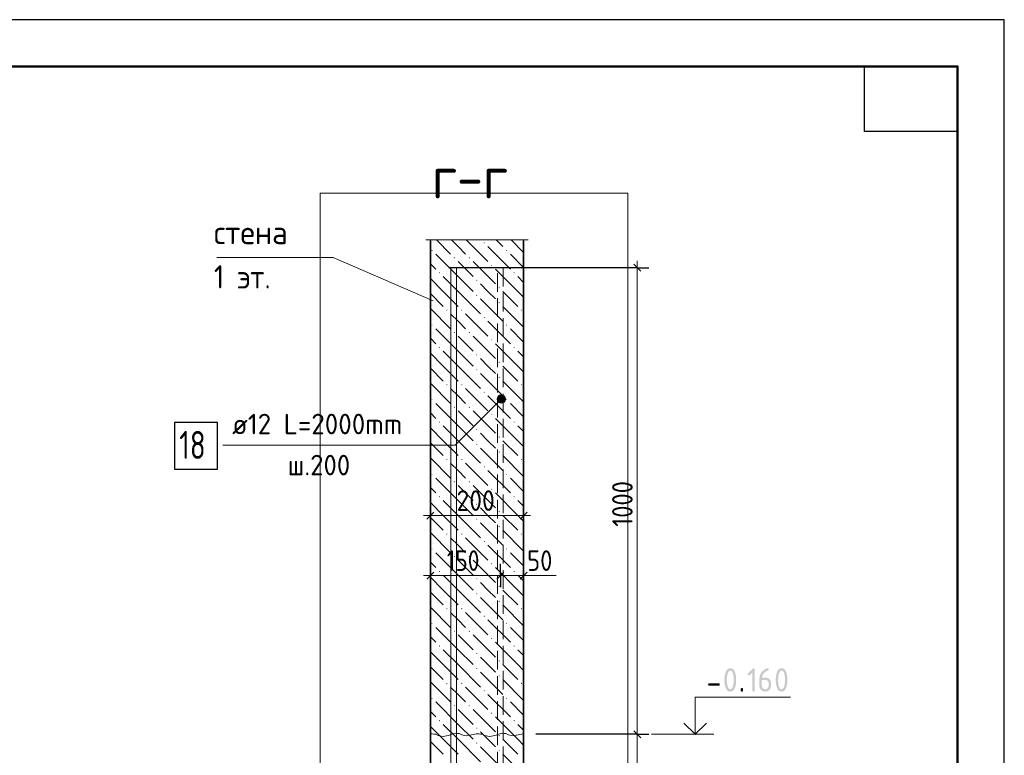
# Model space of a CAD drawing. Header units: millimetres. Extents: x 0 to 50400, y 0 to 35640.
# Tile 12 of 12: x 37736 to 50400, y 26179 to 35640. Entities that reach past the tile are written whole.
import ezdxf

# ---------------------------------------------------------------- set-up
doc = ezdxf.new("R2010")
doc.units = ezdxf.units.MM
doc.linetypes.add('______2', pattern=[324, 240, -84])
for name, color, linetype, lineweight in [('Standard', 7, 'Continuous', 25), ('Выпуски арматуры Г-обр.', 52, 'Continuous', 25), ('ЖБ Пилон', 7, 'Continuous', 35), ('ЖБ Стена верхний уровень', 7, 'Continuous', 35), ('Размерная линия_ общее', 7, 'Continuous', 13)]:
    doc.layers.add(name, color=color, linetype=linetype, lineweight=lineweight)
doc.layers.add('Размерная выноска', color=7, linetype='Continuous')
doc.layers.add('Стена фоновая арматура Х1', color=7, linetype='______2', true_color=0xa0a0a0)
doc.styles.add('ISOCPEUR', font='txt')

msp = doc.modelspace()

# ---------------------------------------------------------------- hatches: boundary and pattern name
at = {"layer": 'Standard', "linetype": 'Continuous', "lineweight": 13, "transparency": 33554687}
for points in [[(43968, 30723), (43892, 30799), (43878, 30775)], [(43968, 30723), (43878, 30775), (43944, 30709)], [(43944, 30709), (43878, 30775), (43878, 30747)], [(43982, 30747), (43916, 30813), (43892, 30799)], [(43982, 30747), (43892, 30799), (43968, 30723)], [(43982, 30775), (43944, 30813), (43916, 30813)], [(43982, 30775), (43916, 30813), (43982, 30747)], [(43944, 30813), (43982, 30775), (43968, 30799)], [(43944, 30709), (43878, 30747), (43916, 30709)], [(43916, 30709), (43878, 30747), (43892, 30723)]]:
    msp.add_hatch(color=7, dxfattribs=at).paths.add_polyline_path(points)
at = {"layer": 'ЖБ Пилон', "linetype": 'Continuous', "lineweight": 25, "transparency": 33554687}
h = msp.add_hatch(color=7, dxfattribs=at)
h.paths.add_polyline_path([(46921, 27149), (46921, 27158), (46920, 27167), (46920, 27176), (46919, 27185), (46918, 27194), (46916, 27202), (46915, 27211), (46913, 27219), (46911, 27225), (46910, 27231), (46908, 27236), (46906, 27241), (46904, 27245), (46902, 27249), (46900, 27253), (46898, 27256), (46895, 27259), (46893, 27262), (46890, 27264), (46888, 27266), (46885, 27267), (46882, 27268), (46879, 27269), (46876, 27269), (46873, 27269), (46870, 27268), (46867, 27267), (46864, 27266), (46862, 27264), (46859, 27262), (46857, 27259), (46854, 27256), (46852, 27253), (46850, 27249), (46848, 27245), (46846, 27241), (46844, 27236), (46842, 27231), (46841, 27225), (46839, 27219), (46837, 27210), (46836, 27202), (46834, 27193), (46833, 27185), (46832, 27176), (46832, 27167), (46831, 27158), (46831, 27149), (46831, 27140), (46832, 27131), (46832, 27122), (46833, 27113), (46834, 27104), (46836, 27095), (46837, 27087), (46839, 27079), (46841, 27072), (46842, 27067), (46844, 27062), (46846, 27057), (46848, 27052), (46850, 27048), (46852, 27044), (46854, 27041), (46857, 27038), (46859, 27036), (46862, 27034), (46864, 27032), (46867, 27030), (46870, 27030), (46873, 27029), (46876, 27029), (46879, 27029), (46882, 27030), (46885, 27030), (46888, 27032), (46890, 27034), (46893, 27036), (46895, 27038), (46898, 27041), (46900, 27044), (46902, 27048), (46904, 27052), (46906, 27057), (46908, 27062), (46910, 27067), (46911, 27072), (46913, 27079), (46915, 27087), (46916, 27095), (46918, 27104), (46919, 27113), (46920, 27122), (46920, 27131), (46921, 27140)])
h.paths.add_polyline_path([(46951, 27149), (46951, 27142), (46951, 27136), (46950, 27129), (46950, 27123), (46950, 27117), (46949, 27111), (46948, 27105), (46947, 27099), (46947, 27093), (46946, 27087), (46945, 27082), (46943, 27077), (46942, 27071), (46941, 27066), (46939, 27061), (46938, 27056), (46935, 27049), (46932, 27043), (46930, 27036), (46927, 27031), (46923, 27026), (46920, 27021), (46916, 27017), (46913, 27013), (46909, 27010), (46904, 27007), (46900, 27004), (46896, 27002), (46891, 27001), (46886, 27000), (46881, 26999), (46876, 26999), (46871, 26999), (46866, 27000), (46861, 27001), (46856, 27002), (46852, 27004), (46847, 27007), (46843, 27010), (46839, 27013), (46835, 27017), (46832, 27021), (46828, 27026), (46825, 27031), (46822, 27036), (46819, 27043), (46817, 27049), (46814, 27056), (46813, 27061), (46811, 27066), (46810, 27071), (46808, 27076), (46807, 27082), (46806, 27087), (46805, 27093), (46804, 27099), (46804, 27104), (46803, 27111), (46802, 27117), (46802, 27123), (46801, 27129), (46801, 27136), (46801, 27142), (46801, 27149), (46801, 27156), (46801, 27162), (46801, 27169), (46802, 27175), (46802, 27181), (46803, 27187), (46804, 27193), (46804, 27199), (46805, 27205), (46806, 27210), (46807, 27216), (46808, 27221), (46810, 27227), (46811, 27232), (46813, 27237), (46814, 27242), (46817, 27249), (46819, 27255), (46822, 27261), (46825, 27267), (46828, 27272), (46832, 27277), (46835, 27281), (46839, 27285), (46843, 27288), (46847, 27291), (46852, 27293), (46856, 27295), (46861, 27297), (46866, 27298), (46871, 27299), (46876, 27299), (46881, 27299), (46886, 27298), (46891, 27297), (46896, 27295), (46900, 27293), (46904, 27291), (46909, 27288), (46913, 27285), (46916, 27281), (46920, 27276), (46923, 27272), (46927, 27267), (46930, 27261), (46932, 27255), (46935, 27249), (46938, 27242), (46939, 27237), (46941, 27232), (46942, 27226), (46943, 27221), (46945, 27216), (46946, 27210), (46947, 27205), (46947, 27199), (46948, 27193), (46949, 27187), (46950, 27181), (46950, 27175), (46950, 27168), (46951, 27162), (46951, 27156)], flags=16)
for points in [[(47161, 27248), (47126, 27213), (47125, 27212), (47124, 27211), (47123, 27210), (47121, 27210), (47120, 27209), (47119, 27209), (47117, 27209), (47116, 27209), (47114, 27209), (47112, 27209), (47110, 27209), (47109, 27210), (47108, 27210), (47106, 27211), (47105, 27212), (47104, 27213), (47103, 27214), (47103, 27215), (47102, 27216), (47102, 27217), (47101, 27219), (47101, 27220), (47101, 27222), (47101, 27224), (47101, 27225), (47101, 27227), (47101, 27228), (47102, 27230), (47102, 27231), (47103, 27232), (47104, 27233), (47105, 27234), (47164, 27293), (47165, 27294), (47167, 27296), (47168, 27297), (47170, 27297), (47171, 27298), (47173, 27298), (47174, 27299), (47176, 27299), (47178, 27299), (47179, 27299), (47181, 27298), (47182, 27298), (47184, 27297), (47185, 27297), (47186, 27296), (47187, 27295), (47188, 27294), (47189, 27293), (47189, 27292), (47190, 27290), (47190, 27289), (47190, 27287), (47191, 27286), (47191, 27284), (47191, 27014), (47191, 27012), (47190, 27010), (47190, 27009), (47190, 27007), (47189, 27006), (47189, 27005), (47188, 27004), (47187, 27003), (47186, 27002), (47185, 27001), (47184, 27000), (47182, 27000), (47181, 26999), (47179, 26999), (47178, 26999), (47176, 26999), (47174, 26999), (47172, 26999), (47170, 26999), (47169, 27000), (47168, 27000), (47166, 27001), (47165, 27002), (47164, 27003), (47163, 27004), (47163, 27005), (47162, 27006), (47162, 27007), (47161, 27009), (47161, 27010), (47161, 27012), (47161, 27014)], [(46726, 27074), (46606, 27074), (46604, 27074), (46603, 27074), (46601, 27074), (46600, 27075), (46598, 27075), (46597, 27076), (46596, 27077), (46595, 27077), (46594, 27078), (46593, 27080), (46593, 27081), (46592, 27082), (46592, 27084), (46591, 27085), (46591, 27087), (46591, 27089), (46591, 27091), (46591, 27092), (46592, 27094), (46592, 27095), (46593, 27097), (46593, 27098), (46594, 27099), (46595, 27100), (46596, 27101), (46597, 27102), (46598, 27102), (46600, 27103), (46601, 27103), (46603, 27104), (46604, 27104), (46606, 27104), (46726, 27104), (46728, 27104), (46730, 27104), (46731, 27103), (46733, 27103), (46734, 27102), (46735, 27102), (46736, 27101), (46737, 27100), (46738, 27099), (46739, 27098), (46740, 27097), (46740, 27095), (46741, 27094), (46741, 27092), (46741, 27091), (46741, 27089), (46741, 27087), (46741, 27085), (46741, 27084), (46740, 27082), (46740, 27081), (46739, 27080), (46738, 27078), (46737, 27077), (46736, 27077), (46735, 27076), (46734, 27075), (46733, 27075), (46731, 27074), (46730, 27074), (46728, 27074)], [(47011, 27029), (47011, 27031), (47011, 27032), (47011, 27034), (47012, 27035), (47012, 27037), (47013, 27038), (47014, 27039), (47015, 27040), (47016, 27041), (47017, 27042), (47018, 27043), (47019, 27043), (47021, 27043), (47022, 27044), (47024, 27044), (47026, 27044), (47028, 27044), (47029, 27044), (47031, 27043), (47032, 27043), (47034, 27043), (47035, 27042), (47036, 27041), (47037, 27040), (47038, 27039), (47039, 27038), (47040, 27037), (47040, 27035), (47040, 27034), (47041, 27032), (47041, 27031), (47041, 27029), (47041, 27014), (47041, 27012), (47041, 27010), (47040, 27009), (47040, 27007), (47040, 27006), (47039, 27005), (47038, 27004), (47037, 27003), (47036, 27002), (47035, 27001), (47034, 27000), (47032, 27000), (47031, 26999), (47029, 26999), (47028, 26999), (47026, 26999), (47024, 26999), (47022, 26999), (47021, 26999), (47019, 27000), (47018, 27000), (47017, 27001), (47016, 27002), (47015, 27003), (47014, 27004), (47013, 27005), (47012, 27006), (47012, 27007), (47011, 27009), (47011, 27010), (47011, 27012), (47011, 27014)]]:
    msp.add_hatch(color=7, dxfattribs=at).paths.add_polyline_path(points, flags=16)
h = msp.add_hatch(color=7, dxfattribs=at)
h.paths.add_polyline_path([(47281, 27149), (47281, 27074), (47281, 27069), (47282, 27065), (47282, 27060), (47284, 27056), (47286, 27052), (47288, 27049), (47291, 27045), (47294, 27042), (47297, 27039), (47301, 27036), (47304, 27034), (47308, 27032), (47312, 27031), (47317, 27030), (47321, 27029), (47326, 27029), (47330, 27029), (47335, 27030), (47339, 27031), (47343, 27032), (47347, 27034), (47351, 27036), (47354, 27039), (47357, 27042), (47361, 27045), (47363, 27049), (47366, 27053), (47367, 27057), (47369, 27061), (47370, 27065), (47370, 27069), (47370, 27074), (47370, 27104), (47370, 27109), (47370, 27113), (47369, 27117), (47367, 27121), (47366, 27125), (47363, 27129), (47361, 27133), (47357, 27136), (47354, 27139), (47350, 27141), (47347, 27144), (47343, 27146), (47339, 27147), (47335, 27148), (47330, 27149), (47326, 27149)])
h.paths.add_polyline_path([(47355, 27299), (47357, 27299), (47359, 27299), (47361, 27298), (47362, 27298), (47363, 27297), (47365, 27297), (47366, 27296), (47367, 27295), (47368, 27294), (47368, 27293), (47369, 27292), (47370, 27290), (47370, 27289), (47370, 27287), (47370, 27286), (47370, 27284), (47370, 27281), (47370, 27279), (47370, 27277), (47369, 27275), (47368, 27273), (47366, 27272), (47365, 27271), (47363, 27271), (47359, 27270), (47355, 27268), (47351, 27267), (47347, 27265), (47343, 27263), (47339, 27261), (47335, 27259), (47332, 27257), (47328, 27254), (47325, 27251), (47321, 27248), (47318, 27245), (47314, 27242), (47311, 27238), (47308, 27235), (47305, 27231), (47300, 27225), (47296, 27218), (47292, 27212), (47289, 27205), (47286, 27199), (47285, 27192), (47283, 27186), (47282, 27179), (47326, 27179), (47330, 27179), (47333, 27179), (47337, 27178), (47341, 27178), (47345, 27177), (47348, 27176), (47352, 27175), (47355, 27173), (47358, 27172), (47361, 27170), (47365, 27169), (47368, 27167), (47371, 27165), (47373, 27162), (47376, 27160), (47379, 27157), (47382, 27154), (47384, 27151), (47386, 27149), (47388, 27146), (47390, 27143), (47392, 27139), (47394, 27136), (47395, 27133), (47396, 27130), (47397, 27126), (47398, 27123), (47399, 27119), (47400, 27115), (47400, 27112), (47400, 27108), (47400, 27104), (47400, 27074), (47400, 27070), (47400, 27066), (47400, 27062), (47399, 27059), (47398, 27055), (47397, 27052), (47396, 27048), (47395, 27045), (47394, 27042), (47392, 27038), (47390, 27035), (47388, 27032), (47386, 27029), (47384, 27026), (47381, 27023), (47379, 27021), (47376, 27018), (47373, 27016), (47370, 27013), (47367, 27011), (47364, 27009), (47361, 27007), (47358, 27006), (47354, 27004), (47351, 27003), (47348, 27002), (47344, 27001), (47341, 27000), (47337, 27000), (47333, 26999), (47330, 26999), (47326, 26999), (47322, 26999), (47318, 26999), (47314, 27000), (47311, 27000), (47307, 27001), (47303, 27002), (47300, 27003), (47297, 27004), (47293, 27006), (47290, 27007), (47287, 27009), (47284, 27011), (47281, 27013), (47278, 27015), (47275, 27018), (47273, 27021), (47270, 27023), (47267, 27026), (47265, 27029), (47263, 27032), (47261, 27035), (47259, 27038), (47258, 27041), (47256, 27045), (47255, 27048), (47254, 27051), (47253, 27055), (47252, 27058), (47251, 27062), (47251, 27066), (47251, 27069), (47251, 27073), (47251, 27164), (47251, 27170), (47251, 27176), (47252, 27183), (47253, 27189), (47254, 27194), (47256, 27200), (47257, 27206), (47259, 27212), (47261, 27217), (47264, 27223), (47267, 27228), (47270, 27233), (47273, 27238), (47277, 27243), (47280, 27248), (47285, 27253), (47288, 27257), (47291, 27260), (47295, 27264), (47298, 27267), (47301, 27270), (47305, 27273), (47308, 27276), (47312, 27279), (47316, 27281), (47319, 27284), (47323, 27286), (47327, 27288), (47330, 27290), (47334, 27292), (47338, 27294), (47342, 27295), (47344, 27296), (47346, 27297), (47348, 27298), (47350, 27298), (47351, 27298), (47353, 27299), (47354, 27299)], flags=16)
h = msp.add_hatch(color=7, dxfattribs=at)
h.paths.add_polyline_path([(47580, 27149), (47580, 27158), (47580, 27167), (47579, 27176), (47578, 27185), (47577, 27194), (47576, 27202), (47574, 27211), (47572, 27219), (47571, 27225), (47569, 27231), (47567, 27236), (47566, 27241), (47564, 27245), (47562, 27249), (47559, 27253), (47557, 27256), (47555, 27259), (47552, 27262), (47550, 27264), (47547, 27266), (47544, 27267), (47541, 27268), (47539, 27269), (47535, 27269), (47532, 27269), (47529, 27268), (47527, 27267), (47524, 27266), (47521, 27264), (47519, 27262), (47516, 27259), (47514, 27256), (47512, 27253), (47510, 27249), (47507, 27245), (47506, 27241), (47504, 27236), (47502, 27231), (47500, 27225), (47499, 27219), (47497, 27210), (47495, 27202), (47494, 27193), (47493, 27185), (47492, 27176), (47491, 27167), (47491, 27158), (47491, 27149), (47491, 27140), (47491, 27131), (47492, 27122), (47493, 27113), (47494, 27104), (47495, 27095), (47497, 27087), (47499, 27079), (47500, 27072), (47502, 27067), (47503, 27062), (47505, 27057), (47507, 27052), (47509, 27048), (47511, 27044), (47514, 27041), (47516, 27038), (47519, 27036), (47521, 27034), (47524, 27032), (47527, 27030), (47529, 27030), (47532, 27029), (47535, 27029), (47539, 27029), (47541, 27030), (47544, 27030), (47547, 27032), (47550, 27034), (47552, 27036), (47555, 27038), (47557, 27041), (47559, 27044), (47562, 27048), (47564, 27052), (47566, 27057), (47567, 27062), (47569, 27067), (47571, 27072), (47572, 27079), (47574, 27087), (47576, 27095), (47577, 27104), (47578, 27113), (47579, 27122), (47580, 27131), (47580, 27140)])
h.paths.add_polyline_path([(47610, 27149), (47610, 27142), (47610, 27136), (47610, 27129), (47610, 27123), (47609, 27117), (47608, 27111), (47608, 27105), (47607, 27099), (47606, 27093), (47605, 27087), (47604, 27082), (47603, 27077), (47602, 27071), (47600, 27066), (47599, 27061), (47597, 27056), (47595, 27049), (47592, 27043), (47589, 27036), (47586, 27031), (47583, 27026), (47579, 27021), (47576, 27017), (47572, 27013), (47568, 27010), (47564, 27007), (47560, 27004), (47555, 27002), (47551, 27001), (47546, 27000), (47541, 26999), (47535, 26999), (47530, 26999), (47525, 27000), (47520, 27001), (47516, 27002), (47511, 27004), (47507, 27007), (47503, 27010), (47499, 27013), (47495, 27017), (47491, 27021), (47488, 27026), (47485, 27031), (47482, 27036), (47479, 27043), (47476, 27049), (47474, 27056), (47472, 27061), (47471, 27066), (47469, 27071), (47468, 27076), (47467, 27082), (47466, 27087), (47465, 27093), (47464, 27099), (47463, 27104), (47462, 27111), (47462, 27117), (47461, 27123), (47461, 27129), (47461, 27136), (47461, 27142), (47461, 27149), (47461, 27156), (47461, 27162), (47461, 27169), (47461, 27175), (47462, 27181), (47462, 27187), (47463, 27193), (47464, 27199), (47465, 27205), (47466, 27210), (47467, 27216), (47468, 27221), (47469, 27227), (47471, 27232), (47472, 27237), (47474, 27242), (47476, 27249), (47479, 27255), (47482, 27261), (47485, 27267), (47488, 27272), (47491, 27277), (47495, 27281), (47499, 27285), (47503, 27288), (47507, 27291), (47511, 27293), (47516, 27295), (47520, 27297), (47525, 27298), (47530, 27299), (47535, 27299), (47541, 27299), (47546, 27298), (47551, 27297), (47555, 27295), (47560, 27293), (47564, 27291), (47568, 27288), (47572, 27285), (47576, 27281), (47579, 27276), (47583, 27272), (47586, 27267), (47589, 27261), (47592, 27255), (47595, 27249), (47597, 27242), (47599, 27237), (47600, 27232), (47602, 27226), (47603, 27221), (47604, 27216), (47605, 27210), (47606, 27205), (47607, 27199), (47608, 27193), (47608, 27187), (47609, 27181), (47610, 27175), (47610, 27168), (47610, 27162), (47610, 27156)], flags=16)
at = {"layer": 'ЖБ Стена верхний уровень', "linetype": 'Continuous', "lineweight": 18, "transparency": 33554687}
for points in [[(43031, 32673), (43039, 32680), (43047, 32673), (43039, 32665)], [(43703, 32769), (43711, 32776), (43719, 32769), (43711, 32761)], [(43991, 32673), (43999, 32680), (44007, 32673), (43999, 32665)], [(43319, 32577), (43327, 32584), (43335, 32577), (43327, 32569)], [(43511, 32577), (43519, 32584), (43527, 32577), (43519, 32569)], [(43799, 32481), (43807, 32488), (43815, 32481), (43807, 32473)], [(43127, 32385), (43135, 32392), (43143, 32385), (43135, 32377)], [(43607, 32289), (43615, 32296), (43623, 32289), (43615, 32281)], [(44087, 32385), (44095, 32392), (44103, 32385), (44095, 32377)], [(43895, 32193), (43903, 32200), (43911, 32193), (43903, 32185)], [(43607, 32097), (43615, 32104), (43623, 32097), (43615, 32089)], [(43895, 32001), (43903, 32008), (43911, 32001), (43903, 31993)], [(43223, 31905), (43231, 31912), (43239, 31905), (43231, 31897)], [(43415, 31905), (43423, 31912), (43431, 31905), (43423, 31897)], [(43703, 31809), (43711, 31816), (43719, 31809), (43711, 31801)], [(44183, 31905), (44191, 31912), (44199, 31905), (44191, 31897)], [(43031, 31713), (43039, 31720), (43047, 31713), (43039, 31705)], [(43991, 31713), (43999, 31720), (44007, 31713), (43999, 31705)], [(43319, 31617), (43327, 31624), (43335, 31617), (43327, 31609)], [(43511, 31617), (43519, 31624), (43527, 31617), (43519, 31609)], [(43127, 31425), (43135, 31432), (43143, 31425), (43135, 31417)], [(43799, 31521), (43807, 31528), (43815, 31521), (43807, 31513)], [(44087, 31425), (44095, 31432), (44103, 31425), (44095, 31417)], [(43607, 31329), (43615, 31336), (43623, 31329), (43615, 31321)], [(43895, 31233), (43903, 31240), (43911, 31233), (43903, 31225)], [(43607, 31137), (43615, 31144), (43623, 31137), (43615, 31129)], [(43895, 31041), (43903, 31048), (43911, 31041), (43903, 31033)], [(43223, 30945), (43231, 30952), (43239, 30945), (43231, 30937)], [(43415, 30945), (43423, 30952), (43431, 30945), (43423, 30937)], [(44183, 30945), (44191, 30952), (44199, 30945), (44191, 30937)], [(43703, 30849), (43711, 30856), (43719, 30849), (43711, 30841)], [(43031, 30753), (43039, 30760), (43047, 30753), (43039, 30745)], [(43319, 30657), (43327, 30664), (43335, 30657), (43327, 30649)], [(43511, 30657), (43519, 30664), (43527, 30657), (43519, 30649)], [(43991, 30753), (43999, 30760), (44007, 30753), (43999, 30745)], [(43799, 30561), (43807, 30568), (43815, 30561), (43807, 30553)], [(43127, 30465), (43135, 30472), (43143, 30465), (43135, 30457)], [(44087, 30465), (44095, 30472), (44103, 30465), (44095, 30457)], [(43607, 30369), (43615, 30376), (43623, 30369), (43615, 30361)], [(43895, 30273), (43903, 30280), (43911, 30273), (43903, 30265)], [(43607, 30177), (43615, 30184), (43623, 30177), (43615, 30169)], [(43895, 30081), (43903, 30088), (43911, 30081), (43903, 30073)], [(43223, 29985), (43231, 29992), (43239, 29985), (43231, 29977)], [(43415, 29985), (43423, 29992), (43431, 29985), (43423, 29977)], [(43703, 29889), (43711, 29896), (43719, 29889), (43711, 29881)], [(44183, 29985), (44191, 29992), (44199, 29985), (44191, 29977)], [(43031, 29793), (43039, 29800), (43047, 29793), (43039, 29785)], [(43991, 29793), (43999, 29800), (44007, 29793), (43999, 29785)], [(43319, 29697), (43327, 29704), (43335, 29697), (43327, 29689)], [(43511, 29697), (43519, 29704), (43527, 29697), (43519, 29689)], [(43127, 29505), (43135, 29512), (43143, 29505), (43135, 29497)], [(43799, 29601), (43807, 29608), (43815, 29601), (43807, 29593)], [(44087, 29505), (44095, 29512), (44103, 29505), (44095, 29497)], [(43607, 29409), (43615, 29416), (43623, 29409), (43615, 29401)], [(43895, 29313), (43903, 29320), (43911, 29313), (43903, 29305)], [(43607, 29217), (43615, 29224), (43623, 29217), (43615, 29209)], [(43895, 29121), (43903, 29128), (43911, 29121), (43903, 29113)], [(43223, 29025), (43231, 29032), (43239, 29025), (43231, 29017)], [(43415, 29025), (43423, 29032), (43431, 29025), (43423, 29017)], [(44183, 29025), (44191, 29032), (44199, 29025), (44191, 29017)], [(43703, 28929), (43711, 28936), (43719, 28929), (43711, 28921)], [(43031, 28833), (43039, 28840), (43047, 28833), (43039, 28825)], [(43991, 28833), (43999, 28840), (44007, 28833), (43999, 28825)], [(43319, 28737), (43327, 28744), (43335, 28737), (43327, 28729)], [(43511, 28737), (43519, 28744), (43527, 28737), (43519, 28729)], [(43799, 28641), (43807, 28648), (43815, 28641), (43807, 28633)], [(43127, 28545), (43135, 28552), (43143, 28545), (43135, 28537)], [(44087, 28545), (44095, 28552), (44103, 28545), (44095, 28537)], [(43607, 28449), (43615, 28456), (43623, 28449), (43615, 28441)], [(43607, 28257), (43615, 28264), (43623, 28257), (43615, 28249)], [(43895, 28353), (43903, 28360), (43911, 28353), (43903, 28345)], [(43895, 28161), (43903, 28168), (43911, 28161), (43903, 28153)], [(43223, 28065), (43231, 28072), (43239, 28065), (43231, 28057)], [(43415, 28065), (43423, 28072), (43431, 28065), (43423, 28057)], [(44183, 28065), (44191, 28072), (44199, 28065), (44191, 28057)], [(43031, 27873), (43039, 27880), (43047, 27873), (43039, 27865)], [(43703, 27969), (43711, 27976), (43719, 27969), (43711, 27961)], [(43991, 27873), (43999, 27880), (44007, 27873), (43999, 27865)], [(43319, 27777), (43327, 27784), (43335, 27777), (43327, 27769)], [(43511, 27777), (43519, 27784), (43527, 27777), (43519, 27769)], [(43799, 27681), (43807, 27688), (43815, 27681), (43807, 27673)], [(43127, 27585), (43135, 27592), (43143, 27585), (43135, 27577)], [(43607, 27489), (43615, 27496), (43623, 27489), (43615, 27481)], [(44087, 27585), (44095, 27592), (44103, 27585), (44095, 27577)], [(43895, 27393), (43903, 27400), (43911, 27393), (43903, 27385)], [(43607, 27297), (43615, 27304), (43623, 27297), (43615, 27289)], [(43223, 27105), (43231, 27112), (43239, 27105), (43231, 27097)], [(43415, 27105), (43423, 27112), (43431, 27105), (43423, 27097)], [(43895, 27201), (43903, 27208), (43911, 27201), (43903, 27193)], [(44183, 27105), (44191, 27112), (44199, 27105), (44191, 27097)], [(43703, 27009), (43711, 27016), (43719, 27009), (43711, 27001)], [(43031, 26913), (43039, 26920), (43047, 26913), (43039, 26905)], [(43991, 26913), (43999, 26920), (44007, 26913), (43999, 26905)], [(43319, 26817), (43327, 26824), (43335, 26817), (43327, 26809)], [(43511, 26817), (43519, 26824), (43527, 26817), (43519, 26809)], [(43799, 26721), (43807, 26728), (43815, 26721), (43807, 26713)], [(43127, 26625), (43135, 26632), (43143, 26625), (43135, 26617)], [(44087, 26625), (44095, 26632), (44103, 26625), (44095, 26617)], [(43607, 26529), (43615, 26536), (43623, 26529), (43615, 26521)], [(43607, 26337), (43615, 26344), (43623, 26337), (43615, 26329)], [(43895, 26433), (43903, 26440), (43911, 26433), (43903, 26425)], [(43895, 26241), (43903, 26248), (43911, 26241), (43903, 26233)]]:
    msp.add_hatch(color=7, dxfattribs=at).paths.add_polyline_path(points, flags=16)

# ---------------------------------------------------------------- linework, layer by layer
at = {"layer": 'Standard', "color": 7, "linetype": 'Continuous', "lineweight": 13, "transparency": 33554687}
for p, q in [((43892, 30799), (43892, 30799)), ((43968, 30799), (43968, 30799)), ((43892, 30723), (43892, 30723)), ((43968, 30723), (43968, 30723)), ((46664, 26449), (45864, 26449))]:
    msp.add_line(p, q, dxfattribs=at)
at = {"layer": 'Standard', "color": 7, "linetype": 'Continuous', "lineweight": 18, "transparency": 33554687}
msp.add_line((44218, 26454), (44218, 26454), dxfattribs=at)
at = {"layer": 'Standard', "color": 7, "linetype": 'Continuous', "lineweight": 25, "transparency": 33554687}
for points in [[(0, 0), (50400, 0), (50400, 35640), (0, 35640), (0, 0)], [(49800, 35040), (49800, 34200), (48600, 34200), (48600, 35040), (49800, 35040)]]:
    msp.add_lwpolyline(points, close=True, dxfattribs=at)
at = {"layer": 'Standard', "color": 7, "linetype": 'Continuous', "lineweight": 50, "transparency": 33554687}
msp.add_lwpolyline([(2400, 35040), (49800, 35040), (49800, 600), (2400, 600), (2400, 35040)], close=True, dxfattribs=at)
at = {"layer": 'Standard', "color": 254, "linetype": 'Continuous', "lineweight": 13, "true_color": 0xc4c4ff, "transparency": 33554687}
msp.add_lwpolyline([(45560, 22746), (45560, 33408), (41600, 33408), (41600, 22746)], dxfattribs=at)
at = {"layer": 'Standard', "color": 7, "linetype": 'Continuous', "lineweight": 13, "transparency": 33554687}
for points in [[(40270, 32582), (41770, 32582), (43053, 32024)], [(43930, 30761), (43336, 30167), (40348, 30167)], [(46424, 26449), (46424, 26929), (47652, 26929)]]:
    msp.add_lwpolyline(points, dxfattribs=at)
at = {"layer": 'Standard', "color": 7, "linetype": 'Continuous', "lineweight": 35, "transparency": 33554687}
msp.add_lwpolyline([(46278, 26594), (46424, 26449), (46569, 26594)], dxfattribs=at)
at = {"layer": 'Standard', "color": 7, "linetype": 'Continuous', "lineweight": 18, "transparency": 33554687}
for points in [[(43018, 26454), (43040, 26454), (43064, 26453), (43086, 26449), (43103, 26442), (43118, 26434), (43135, 26428), (43158, 26424), (43181, 26421), (43204, 26424), (43226, 26428), (43247, 26433), (43265, 26439), (43282, 26446), (43299, 26453), (43319, 26459), (43342, 26462), (43366, 26461), (43389, 26458), (43407, 26452), (43422, 26444), (43439, 26437), (43459, 26432), (43483, 26431), (43507, 26434), (43528, 26438), (43548, 26443), (43569, 26448), (43590, 26453), (43613, 26456), (43618, 26456)], [(43618, 26454), (43640, 26454), (43664, 26453), (43686, 26449), (43703, 26442), (43718, 26434), (43735, 26428), (43758, 26424), (43781, 26421), (43804, 26424), (43826, 26428), (43847, 26433), (43865, 26439), (43882, 26446), (43899, 26453), (43919, 26459), (43942, 26462), (43966, 26461), (43989, 26458), (44007, 26452), (44022, 26444), (44039, 26437), (44059, 26432), (44083, 26431), (44107, 26434), (44128, 26438), (44148, 26443), (44169, 26448), (44190, 26453), (44213, 26456), (44218, 26456)]]:
    msp.add_lwpolyline(points, dxfattribs=at)
at = {"layer": 'Standard', "color": 7, "linetype": 'Continuous', "lineweight": 13, "transparency": 33554687}
msp.add_circle((43930, 30761), 54, dxfattribs=at)
at = {"layer": 'Выпуски арматуры Г-обр.', "color": 251, "linetype": '______2', "lineweight": 13, "true_color": 0x656565, "transparency": 33554687}
msp.add_line((43954, 32449), (43954, 22746), dxfattribs=at)
msp.add_lwpolyline([(43882, 22746), (43882, 32449), (43954, 32449)], dxfattribs=at)
at = {"layer": 'Выпуски арматуры Г-обр.', "color": 7, "linetype": 'Continuous', "lineweight": 25, "transparency": 33554687}
msp.add_lwpolyline([(39729, 29859), (40281, 29859), (40281, 30459), (39729, 30459), (39729, 29859)], dxfattribs=at)
at = {"layer": 'ЖБ Стена верхний уровень', "color": 7, "linetype": 'Continuous', "lineweight": 35, "transparency": 33554687}
for p, q in [((43018, 32808), (43018, 25249)), ((44218, 25249), (44218, 32808))]:
    msp.add_line(p, q, dxfattribs=at)
at = {"layer": 'ЖБ Стена верхний уровень', "color": 9, "linetype": 'Continuous', "lineweight": 18, "true_color": 0xc7c7c7, "transparency": 33554687}
for p, q in [((43096, 32808), (43279, 32625)), ((43375, 32721), (43288, 32808)), ((43480, 32808), (43759, 32529)), ((43864, 32808), (43951, 32721)), ((44056, 32808), (44218, 32646)), ((43471, 32625), (43375, 32721)), ((43759, 32721), (44047, 32433)), ((43375, 32337), (43087, 32625)), ((44218, 32454), (44047, 32625)), ((43018, 32502), (43087, 32433)), ((43375, 32529), (43567, 32337)), ((43567, 32529), (43855, 32241)), ((44143, 32145), (43855, 32433)), ((43183, 32145), (43018, 32310)), ((43183, 32337), (43375, 32145)), ((43375, 32337), (43567, 32145)), ((44143, 32337), (44218, 32262)), ((43759, 32145), (43663, 32241)), ((43018, 32118), (43183, 31953)), ((43183, 32145), (43375, 31953)), ((43375, 32145), (43663, 31857)), ((43663, 32049), (43951, 31761)), ((43855, 32049), (43759, 32145)), ((43951, 32145), (44143, 31953)), ((44143, 32145), (44218, 32070)), ((43018, 31926), (43279, 31665)), ((43951, 31953), (44218, 31686)), ((43375, 31761), (43279, 31857)), ((43471, 31857), (43759, 31569)), ((43375, 31377), (43087, 31665)), ((43471, 31665), (43375, 31761)), ((43759, 31761), (44047, 31473)), ((44218, 31494), (44047, 31665)), ((43018, 31542), (43087, 31473)), ((43375, 31569), (43567, 31377)), ((43567, 31569), (43855, 31281)), ((44143, 31185), (43855, 31473)), ((43183, 31185), (43018, 31350)), ((43183, 31377), (43375, 31185)), ((43375, 31377), (43567, 31185)), ((43759, 31185), (43663, 31281)), ((44143, 31377), (44218, 31302)), ((43018, 31158), (43183, 30993)), ((43183, 31185), (43375, 30993)), ((43375, 31185), (43663, 30897)), ((43855, 31089), (43759, 31185)), ((43951, 31185), (44143, 30993)), ((44143, 31185), (44218, 31110)), ((43663, 31089), (43951, 30801)), ((43018, 30966), (43279, 30705)), ((43951, 30993), (44218, 30726)), ((43375, 30801), (43279, 30897)), ((43471, 30705), (43375, 30801)), ((43471, 30897), (43759, 30609)), ((43759, 30801), (44047, 30513)), ((43375, 30417), (43087, 30705)), ((44218, 30534), (44047, 30705)), ((43018, 30582), (43087, 30513)), ((43375, 30609), (43567, 30417)), ((43567, 30609), (43855, 30321)), ((43183, 30417), (43375, 30225)), ((43375, 30417), (43567, 30225)), ((44143, 30225), (43855, 30513)), ((44143, 30417), (44218, 30342)), ((43183, 30225), (43018, 30390)), ((43759, 30225), (43663, 30321)), ((43018, 30198), (43183, 30033)), ((43183, 30225), (43375, 30033)), ((43375, 30225), (43663, 29937)), ((43855, 30129), (43759, 30225)), ((43951, 30225), (44143, 30033)), ((44143, 30225), (44218, 30150)), ((43663, 30129), (43951, 29841)), ((43951, 30033), (44218, 29766)), ((43018, 30006), (43279, 29745)), ((43375, 29841), (43279, 29937)), ((43471, 29937), (43759, 29649)), ((43471, 29745), (43375, 29841)), ((43759, 29841), (44047, 29553)), ((43375, 29457), (43087, 29745)), ((43375, 29649), (43567, 29457)), ((43567, 29649), (43855, 29361)), ((44218, 29574), (44047, 29745)), ((43018, 29622), (43087, 29553)), ((44143, 29265), (43855, 29553)), ((43183, 29265), (43018, 29430)), ((43183, 29457), (43375, 29265)), ((43375, 29457), (43567, 29265)), ((44143, 29457), (44218, 29382)), ((43183, 29265), (43375, 29073)), ((43375, 29265), (43663, 28977)), ((43759, 29265), (43663, 29361)), ((43855, 29169), (43759, 29265)), ((43951, 29265), (44143, 29073)), ((44143, 29265), (44218, 29190)), ((43018, 29238), (43183, 29073)), ((43663, 29169), (43951, 28881)), ((43018, 29046), (43279, 28785)), ((43951, 29073), (44218, 28806)), ((43375, 28881), (43279, 28977)), ((43471, 28785), (43375, 28881)), ((43471, 28977), (43759, 28689)), ((43759, 28881), (44047, 28593)), ((43375, 28497), (43087, 28785)), ((44218, 28614), (44047, 28785)), ((43018, 28662), (43087, 28593)), ((43375, 28689), (43567, 28497)), ((43567, 28689), (43855, 28401)), ((43183, 28497), (43375, 28305)), ((43375, 28497), (43567, 28305)), ((44143, 28305), (43855, 28593)), ((44143, 28497), (44218, 28422)), ((43183, 28305), (43018, 28470)), ((43759, 28305), (43663, 28401)), ((43018, 28278), (43183, 28113)), ((43183, 28305), (43375, 28113)), ((43375, 28305), (43663, 28017)), ((43855, 28209), (43759, 28305)), ((43951, 28305), (44143, 28113)), ((44143, 28305), (44218, 28230)), ((43663, 28209), (43951, 27921)), ((43018, 28086), (43279, 27825)), ((43375, 27921), (43279, 28017)), ((43471, 28017), (43759, 27729)), ((43951, 28113), (44218, 27846)), ((43471, 27825), (43375, 27921)), ((43759, 27921), (44047, 27633)), ((43375, 27537), (43087, 27825)), ((44218, 27654), (44047, 27825)), ((43018, 27702), (43087, 27633)), ((43375, 27729), (43567, 27537)), ((43567, 27729), (43855, 27441)), ((44143, 27345), (43855, 27633)), ((43183, 27345), (43018, 27510)), ((43183, 27537), (43375, 27345)), ((43375, 27537), (43567, 27345)), ((44143, 27537), (44218, 27462)), ((43759, 27345), (43663, 27441)), ((43018, 27318), (43183, 27153)), ((43183, 27345), (43375, 27153)), ((43375, 27345), (43663, 27057)), ((43663, 27249), (43951, 26961)), ((43855, 27249), (43759, 27345)), ((43951, 27345), (44143, 27153)), ((44143, 27345), (44218, 27270)), ((43018, 27126), (43279, 26865)), ((43951, 27153), (44218, 26886)), ((43375, 26961), (43279, 27057)), ((43471, 27057), (43759, 26769)), ((43375, 26577), (43087, 26865)), ((43471, 26865), (43375, 26961)), ((43759, 26961), (44047, 26673)), ((44218, 26694), (44047, 26865)), ((43018, 26742), (43087, 26673)), ((43375, 26769), (43567, 26577)), ((43567, 26769), (43855, 26481)), ((44143, 26385), (43855, 26673)), ((43183, 26385), (43018, 26550)), ((43183, 26577), (43375, 26385)), ((43375, 26577), (43567, 26385)), ((43759, 26385), (43663, 26481)), ((44143, 26577), (44218, 26502)), ((43018, 26358), (43183, 26193)), ((43183, 26385), (43375, 26193)), ((43375, 26385), (43663, 26097)), ((43855, 26289), (43759, 26385)), ((43951, 26385), (44143, 26193)), ((44143, 26385), (44218, 26310)), ((43663, 26289), (43951, 26001)), ((43951, 26193), (44218, 25926))]:
    msp.add_line(p, q, dxfattribs=at)
at = {"layer": 'Размерная выноска', "color": 7, "linetype": 'Continuous', "lineweight": 13, "transparency": 33554687}
msp.add_line((44278, 32808), (42958, 32808), dxfattribs=at)
at = {"layer": 'Размерная линия_ общее', "color": 7, "linetype": 'Continuous', "lineweight": -3, "transparency": 33554687}
for p, q in [((45680, 32449), (43255, 32449)), ((45680, 32449), (45530, 32449)), ((45680, 32449), (45830, 32449)), ((43018, 29263), (43018, 29413)), ((44218, 29263), (44218, 29413)), ((43018, 29263), (43018, 29113)), ((44218, 29263), (44218, 29113)), ((43018, 28491), (43018, 28641)), ((43918, 28491), (43918, 28641)), ((44218, 28491), (44218, 28641)), ((43018, 28491), (43018, 28341)), ((43918, 28491), (43918, 28341)), ((44218, 28491), (44218, 28341)), ((45680, 26449), (45530, 26449)), ((45680, 26449), (45830, 26449))]:
    msp.add_line(p, q, dxfattribs=at)
at = {"layer": 'Размерная линия_ общее', "color": 7, "linetype": 'Continuous', "lineweight": 25, "transparency": 33554687}
for p, q in [((45725, 32404), (45635, 32494)), ((42973, 29218), (43063, 29308)), ((44173, 29218), (44263, 29308)), ((42973, 28446), (43063, 28536)), ((43873, 28446), (43963, 28536)), ((44173, 28446), (44263, 28536)), ((45725, 26404), (45635, 26494))]:
    msp.add_line(p, q, dxfattribs=at)
at = {"layer": 'Размерная линия_ общее', "color": 7, "linetype": 'Continuous', "lineweight": 13, "transparency": 33554687}
for p, q in [((45680, 32449), (45680, 32539)), ((45680, 26449), (45680, 32449)), ((43018, 29263), (42928, 29263)), ((43018, 29263), (44218, 29263)), ((44218, 29263), (44308, 29263)), ((43018, 28491), (42928, 28491)), ((43018, 28491), (43918, 28491)), ((43918, 28491), (44218, 28491)), ((44218, 28491), (44638, 28491)), ((44218, 28491), (44308, 28491)), ((45680, 25249), (45680, 26449))]:
    msp.add_line(p, q, dxfattribs=at)
at = {"layer": 'Размерная линия_ общее', "color": 7, "linetype": 'Continuous', "lineweight": -3, "transparency": 33554687}
msp.add_lwpolyline([(45680, 26449), (45660, 26449), (45660, 26449), (44376, 26449)], dxfattribs=at)
at = {"layer": 'Стена фоновая арматура Х1', "color": 7, "linetype": 'Continuous', "lineweight": 18, "transparency": 33554687}
msp.add_lwpolyline([(43282, 22746), (43282, 32449), (43354, 32449), (43354, 22746)], dxfattribs=at)

# ---------------------------------------------------------------- texts
at = {"layer": 'Standard', "color": 7, "linetype": 'Continuous', "lineweight": 50, "transparency": 33554687, "insert": (43039, 33343), "char_height": 540, "width": 1379.43, "attachment_point": 7, "style": 'ISOCPEUR'}
msp.add_mtext('\\W0.91;г-г', dxfattribs=at)
at = {"layer": 'Standard', "color": 7, "linetype": 'Continuous', "lineweight": 25, "transparency": 33554687, "char_height": 300, "attachment_point": 7, "style": 'ISOCPEUR'}
for s, insert, width in [('\\W0.95;стена', (40234, 32753), 1251.8), ('\\W0.88;1 эт.', (40234, 32183), 1032.03)]:
    msp.add_mtext(s, dxfattribs=dict(at, insert=insert, width=width))
at = {"layer": 'Выпуски арматуры Г-обр.', "color": 7, "linetype": 'Continuous', "lineweight": 13, "transparency": 33554687, "attachment_point": 7, "style": 'ISOCPEUR'}
for s, insert, char_height, width in [('\\W0.96;ø12 L=2000mm ', (40468, 30308), 264, 2580.63), ('\\W0.75;18', (39789, 29991), 360, 566.73)]:
    msp.add_mtext(s, dxfattribs=dict(at, insert=insert, char_height=char_height, width=width))
at = {"layer": 'Выпуски арматуры Г-обр.', "color": 7, "linetype": '______2', "lineweight": 13, "transparency": 33554687, "insert": (41181, 29780), "char_height": 264, "width": 1154.55, "attachment_point": 7, "style": 'ISOCPEUR'}
msp.add_mtext('\\W0.95;ш.200 ', dxfattribs=at)
at = {"layer": 'Размерная линия_ общее', "color": 7, "linetype": 'Continuous', "lineweight": 25, "transparency": 33554687, "insert": (45620, 29119), "char_height": 264, "width": 800.29, "attachment_point": 7, "rotation": 90, "style": 'ISOCPEUR'}
msp.add_mtext('\\W0.87;1000', dxfattribs=at)
at = {"layer": 'Размерная линия_ общее', "color": 7, "linetype": 'Continuous', "lineweight": 25, "transparency": 33554687, "char_height": 264, "attachment_point": 7, "style": 'ISOCPEUR'}
for s, insert, width in [('\\W0.91;200', (43354, 29323), 674.39), ('\\W0.83;150', (43230, 28551), 610.29), ('\\W0.87;50', (44263, 28551), 484.71)]:
    msp.add_mtext(s, dxfattribs=dict(at, insert=insert, width=width))

doc.saveas('drawing.dxf')
